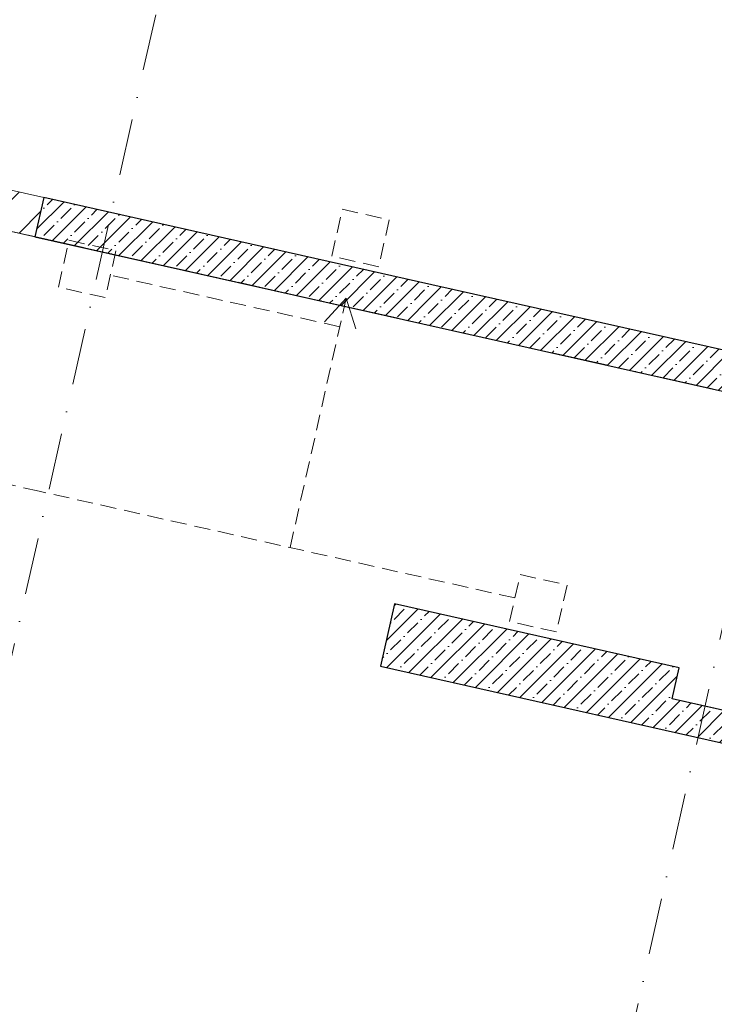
# Model space of a CAD drawing. Header units: millimetres. Extents: x -7218036 to -6881410, y 6117771 to 6219607.
# Tile 76 of 84: x -7149089 to -7144755, y 6131513 to 6137661. Entities that reach past the tile are written whole.
import ezdxf
from ezdxf.enums import TextEntityAlignment as Align

# ---------------------------------------------------------------- set-up
doc = ezdxf.new("R2010")
doc.units = ezdxf.units.MM
doc.header["$MEASUREMENT"] = 0
doc.linetypes.add('Dashed_1', pattern=[150, 100, -50])
doc.linetypes.add('Штрихпунктирная', pattern=[670.277762, 352.777767, -176.388884, 0, -141.111112])
for name, color, linetype in [('S - МОП.АР', 7, 'Continuous'), ('АР-Стены_внутренние_пилоны.АР', 7, 'Continuous'), ('АР-Чертеж-Оси_Осевые размеры.АР', 7, 'Continuous'), ('ИОС-Шахты и отверстия (перекидка)', 7, 'Continuous')]:
    doc.layers.add(name, color=color, linetype=linetype)
for name, color, linetype, lineweight in [('АР-Стены_внутренние_пилоны.АР_Ном._пера__1', 7, 'Continuous', 15), ('АР-Чертеж-Оси_Осевые размеры.АР_Ном._пера__120', 7, 'Continuous', 0), ('ИОС-Шахты и отверстия (перекидка)_Ном._пера__1', 7, 'Continuous', 0), ('ИОС-Шахты и отверстия.АР_Ном._пера__1', 7, 'Continuous', 0)]:
    doc.layers.add(name, color=color, linetype=linetype, lineweight=lineweight)
doc.styles.add('РЎР“Р•РќР•Р\xa0Р\x98Р\xa0_РЎРўР\x98Р›Р¬_3', font='GOTHIC.TTF')
pattern_1 = [(45, (-6566190.34, 6562677.8), (-84.852814, 84.852814), []), (45, (-6566232.77, 6562720.22), (-84.852814, 84.852814), [90, -30, 0, -30])]

# ---------------------------------------------------------------- blocks, each defined once
blk = doc.blocks.new('Стена_10_1', base_point=(-7143783.9, 6132937.7))
at = {"layer": 'АР-Стены_внутренние_пилоны.АР', "linetype": 'Continuous', "lineweight": 0, "true_color": 0x000000}
h = blk.add_hatch(dxfattribs=at)
h.set_pattern_fill('ЖЕЛЕЗОБЕТОН__PROJECT__0001', color=18, style=0, pattern_type=2)
h.set_pattern_definition(pattern_1)
h.paths.add_polyline_path([(-7143740, 6133132.9), (-7145018, 6133419.9), (-7145061.8, 6133224.8), (-7143783.9, 6132937.7)])
at = {"layer": 'АР-Стены_внутренние_пилоны.АР_Ном._пера__1', "color": 7, "linetype": 'Continuous', "lineweight": 30, "flags": 128}
for points in [[(-7143740, 6133132.9), (-7145018, 6133419.9)], [(-7145061.8, 6133224.8), (-7143783.9, 6132937.7)], [(-7143783.9, 6132937.7), (-7143740, 6133132.9)]]:
    blk.add_lwpolyline(points, dxfattribs=at)
blk = doc.blocks.new('Стена_38_1', base_point=(-7146517.9, 6136006.2))
at = {"layer": 'АР-Стены_внутренние_пилоны.АР', "linetype": 'Continuous', "lineweight": 0, "true_color": 0x000000}
h = blk.add_hatch(dxfattribs=at)
h.set_pattern_fill('ЖЕЛЕЗОБЕТОН__PROJECT__0001', color=18, style=0, pattern_type=2)
h.set_pattern_definition(pattern_1)
h.paths.add_polyline_path([(-7146572.7, 6135762.3), (-7144230.6, 6135236.2), (-7143980.6, 6135436.3), (-7146517.9, 6136006.2)])
h = blk.add_hatch(dxfattribs=at)
h.set_pattern_fill('ЖЕЛЕЗОБЕТОН__PROJECT__0001', color=18, style=0, pattern_type=2)
h.set_pattern_definition(pattern_1)
h.paths.add_polyline_path([(-7144230.6, 6135236.2), (-7144035.4, 6135192.4), (-7143980.6, 6135436.3)])
at = {"layer": 'АР-Стены_внутренние_пилоны.АР_Ном._пера__1', "color": 7, "linetype": 'Continuous', "lineweight": 30}
blk.add_line((-7144230.6, 6135236.2), (-7144035.4, 6135192.4), dxfattribs=at)
at = {"layer": 'АР-Стены_внутренние_пилоны.АР_Ном._пера__1', "color": 7, "linetype": 'Continuous', "lineweight": 30, "flags": 128}
for points in [[(-7143980.6, 6135436.3), (-7146517.9, 6136006.2)], [(-7146572.7, 6135762.3), (-7144230.6, 6135236.2)], [(-7143980.6, 6135436.3), (-7144035.4, 6135192.4)]]:
    blk.add_lwpolyline(points, dxfattribs=at)
blk = doc.blocks.new('Стена_39_1', base_point=(-7151199.3, 6136929.3))
at = {"layer": 'АР-Стены_внутренние_пилоны.АР', "linetype": 'Continuous', "lineweight": 0, "true_color": 0x000000}
h = blk.add_hatch(dxfattribs=at)
h.set_pattern_fill('БЛОКИ_БЕТОННЫЕ_ЭФФЕКТИВН_78', color=18, style=0, pattern_type=2)
h.set_pattern_definition([(45, (-6566190.34, 6562677.8), (-127.279217, 127.279217), [])])
h.paths.add_polyline_path([(-7150982.8, 6136752.6), (-7148994.4, 6136306), (-7148939.6, 6136549.9), (-7150928, 6136996.5)])
at = {"layer": 'АР-Стены_внутренние_пилоны.АР_Ном._пера__1', "color": 7, "linetype": 'Continuous', "lineweight": 30}
blk.add_line((-7150928, 6136996.5), (-7150982.8, 6136752.6), dxfattribs=at)
at = {"layer": 'АР-Стены_внутренние_пилоны.АР_Ном._пера__1', "color": 7, "linetype": 'Continuous', "lineweight": 15, "flags": 128}
for points in [[(-7148939.6, 6136549.9), (-7150928, 6136996.5)], [(-7150982.8, 6136752.6), (-7148994.4, 6136306)], [(-7148994.4, 6136306), (-7148939.6, 6136549.9)]]:
    blk.add_lwpolyline(points, dxfattribs=at)
blk = doc.blocks.new('Стена_63_1', base_point=(-7148939.6, 6136549.9))
at = {"layer": 'АР-Стены_внутренние_пилоны.АР', "linetype": 'Continuous', "lineweight": 0, "true_color": 0x000000}
h = blk.add_hatch(dxfattribs=at)
h.set_pattern_fill('ЖЕЛЕЗОБЕТОН__PROJECT__0001', color=18, style=0, pattern_type=2)
h.set_pattern_definition(pattern_1)
h.paths.add_polyline_path([(-7148994.3, 6136306), (-7146572.7, 6135762.3), (-7146517.9, 6136006.2), (-7148939.6, 6136549.9)])
at = {"layer": 'АР-Стены_внутренние_пилоны.АР_Ном._пера__1', "color": 7, "linetype": 'Continuous', "lineweight": 30, "flags": 128}
for points in [[(-7148939.6, 6136549.9), (-7148994.3, 6136306)], [(-7146517.9, 6136006.2), (-7148939.6, 6136549.9)], [(-7148994.3, 6136306), (-7146572.7, 6135762.3)]]:
    blk.add_lwpolyline(points, dxfattribs=at)
blk = doc.blocks.new('Стена_82_1', base_point=(-7146837.8, 6133623.6))
at = {"layer": 'АР-Стены_внутренние_пилоны.АР', "linetype": 'Continuous', "lineweight": 0, "true_color": 0x000000}
h = blk.add_hatch(dxfattribs=at)
h.set_pattern_fill('ЖЕЛЕЗОБЕТОН__PROJECT__0001', color=18, style=0, pattern_type=2)
h.set_pattern_definition(pattern_1)
h.paths.add_polyline_path([(-7146837.8, 6133623.6), (-7145061.8, 6133224.8), (-7144974.2, 6133615), (-7146750.1, 6134013.9)])
at = {"layer": 'АР-Стены_внутренние_пилоны.АР_Ном._пера__1', "color": 7, "linetype": 'Continuous', "lineweight": 30, "flags": 128}
for points in [[(-7146750.1, 6134013.9), (-7146837.8, 6133623.6)], [(-7144974.2, 6133615), (-7146750.1, 6134013.9)], [(-7146837.8, 6133623.6), (-7145061.8, 6133224.8)], [(-7145018, 6133419.9), (-7144974.2, 6133615)]]:
    blk.add_lwpolyline(points, dxfattribs=at)
blk = doc.blocks.new('Стандартный Маркер Сетки[10]_1', base_point=(-7146699.2, 6144553.5))
at = {"layer": 'АР-Чертеж-Оси_Осевые размеры.АР_Ном._пера__120', "color": 7, "linetype": 'Штрихпунктирная', "lineweight": 0}
blk.add_line((-7146918.4, 6143577.8), (-7151477, 6123280.7), dxfattribs=at)
at = {"layer": 'АР-Чертеж-Оси_Осевые размеры.АР_Ном._пера__120', "color": 7, "lineweight": 0, "style": 'РЎР“Р•РќР•Р\xa0Р\x98Р\xa0_РЎРўР\x98Р›Р¬_3'}
blk.add_attdef('AC_MarkerText_1', text='', height=350, rotation=347.34172, dxfattribs=at).set_placement((-7151735.8, 6121998.2), align=Align.TOP_CENTER)
blk = doc.blocks.new('Стандартный Маркер Сетки[17]_1', base_point=(-7142513.5, 6143613.4))
at = {"layer": 'АР-Чертеж-Оси_Осевые размеры.АР_Ном._пера__120', "color": 7, "linetype": 'Штрихпунктирная', "lineweight": 0}
blk.add_line((-7142732.6, 6142637.7), (-7147294.9, 6122324.5), dxfattribs=at)
at = {"layer": 'АР-Чертеж-Оси_Осевые размеры.АР_Ном._пера__120', "color": 7, "lineweight": 0, "style": 'РЎР“Р•РќР•Р\xa0Р\x98Р\xa0_РЎРўР\x98Р›Р¬_3'}
blk.add_attdef('AC_MarkerText_1', text='', height=350, rotation=347.34172, dxfattribs=at).set_placement((-7147553.6, 6121042), align=Align.TOP_CENTER)
blk = doc.blocks.new('Стандартный Маркер Сетки[31]_1', base_point=(-7146699.2, 6144553.5))
at = {"layer": 'АР-Чертеж-Оси_Осевые размеры.АР_Ном._пера__120', "color": 7, "linetype": 'Штрихпунктирная', "lineweight": 0}
blk.add_line((-7146918.4, 6143577.8), (-7151477, 6123280.7), dxfattribs=at)
at = {"layer": 'АР-Чертеж-Оси_Осевые размеры.АР_Ном._пера__120', "color": 7, "lineweight": 0, "style": 'РЎР“Р•РќР•Р\xa0Р\x98Р\xa0_РЎРўР\x98Р›Р¬_3'}
blk.add_attdef('AC_MarkerText_1', text='', height=350, rotation=347.34172, dxfattribs=at).set_placement((-7151735.8, 6121998.2), align=Align.TOP_CENTER)
blk = doc.blocks.new('Стандартный Маркер Сетки[38]_1', base_point=(-7142513.5, 6143613.4))
at = {"layer": 'АР-Чертеж-Оси_Осевые размеры.АР_Ном._пера__120', "color": 7, "linetype": 'Штрихпунктирная', "lineweight": 0}
blk.add_line((-7142732.6, 6142637.7), (-7147294.9, 6122324.5), dxfattribs=at)
at = {"layer": 'АР-Чертеж-Оси_Осевые размеры.АР_Ном._пера__120', "color": 7, "lineweight": 0, "style": 'РЎР“Р•РќР•Р\xa0Р\x98Р\xa0_РЎРўР\x98Р›Р¬_3'}
blk.add_attdef('AC_MarkerText_1', text='', height=350, rotation=347.34172, dxfattribs=at).set_placement((-7147553.6, 6121042), align=Align.TOP_CENTER)
blk = doc.blocks.new('Линия_1_1', base_point=(-7147401.7, 6134365.2))
at = {"layer": 'ИОС-Шахты и отверстия (перекидка)_Ном._пера__1', "color": 7, "linetype": 'Dashed_1', "lineweight": 0}
blk.add_line((-7147401.7, 6134365.2), (-7147052.2, 6135921.5), dxfattribs=at)
at = {"layer": 'ИОС-Шахты и отверстия (перекидка)_Ном._пера__1', "color": 7, "linetype": 'Continuous', "lineweight": 0}
for q in [(-7147187.7, 6135774.4), (-7146992.6, 6135730.6)]:
    blk.add_line((-7147052.2, 6135921.5), q, dxfattribs=at)
blk = doc.blocks.new('Стандартный Маркер Сетки[49]_1', base_point=(-7215418.6, 6151224.6))
at = {"layer": 'АР-Чертеж-Оси_Осевые размеры.АР_Ном._пера__120', "color": 7, "linetype": 'Штрихпунктирная', "lineweight": 0}
blk.add_line((-7214442.9, 6151005.4), (-7135501.7, 6133275.6), dxfattribs=at)
at = {"layer": 'АР-Чертеж-Оси_Осевые размеры.АР_Ном._пера__120', "color": 7, "lineweight": 0, "style": 'РЎР“Р•РќР•Р\xa0Р\x98Р\xa0_РЎРўР\x98Р›Р¬_3'}
for tag, p in [('AC_MarkerText_1_0', (-7215836.5, 6151515.2)), ('AC_MarkerText_1_1', (-7133968.2, 6133128))]:
    blk.add_attdef(tag, text='', height=350, rotation=347.34172, dxfattribs=at).set_placement(p, align=Align.TOP_CENTER)
blk = doc.blocks.new('Стандартный Маркер Сетки[59]_1', base_point=(-7215418.6, 6151224.6))
at = {"layer": 'АР-Чертеж-Оси_Осевые размеры.АР_Ном._пера__120', "color": 7, "linetype": 'Штрихпунктирная', "lineweight": 0}
blk.add_line((-7214442.9, 6151005.4), (-7135501.7, 6133275.6), dxfattribs=at)
at = {"layer": 'АР-Чертеж-Оси_Осевые размеры.АР_Ном._пера__120', "color": 7, "lineweight": 0, "style": 'РЎР“Р•РќР•Р\xa0Р\x98Р\xa0_РЎРўР\x98Р›Р¬_3'}
for tag, p in [('AC_MarkerText_1_0', (-7215836.5, 6151515.2)), ('AC_MarkerText_1_1', (-7133968.2, 6133128))]:
    blk.add_attdef(tag, text='', height=350, rotation=347.34172, dxfattribs=at).set_placement(p, align=Align.TOP_CENTER)
blk = doc.blocks.new('Стандартный Маркер Сетки[62]_1', base_point=(-7215418.6, 6151224.6))
at = {"layer": 'АР-Чертеж-Оси_Осевые размеры.АР_Ном._пера__120', "color": 7, "linetype": 'Штрихпунктирная', "lineweight": 0}
blk.add_line((-7214442.9, 6151005.4), (-7135501.7, 6133275.6), dxfattribs=at)
at = {"layer": 'АР-Чертеж-Оси_Осевые размеры.АР_Ном._пера__120', "color": 7, "lineweight": 0, "style": 'РЎР“Р•РќР•Р\xa0Р\x98Р\xa0_РЎРўР\x98Р›Р¬_3'}
for tag, p in [('AC_MarkerText_1_0', (-7215836.5, 6151515.2)), ('AC_MarkerText_1_1', (-7133968.2, 6133128))]:
    blk.add_attdef(tag, text='', height=350, rotation=347.34172, dxfattribs=at).set_placement(p, align=Align.TOP_CENTER)
blk = doc.blocks.new('Стандартный Маркер Сетки[66]_1', base_point=(-7215418.6, 6151224.6))
at = {"layer": 'АР-Чертеж-Оси_Осевые размеры.АР_Ном._пера__120', "color": 7, "linetype": 'Штрихпунктирная', "lineweight": 0}
blk.add_line((-7214442.9, 6151005.4), (-7135501.7, 6133275.6), dxfattribs=at)
at = {"layer": 'АР-Чертеж-Оси_Осевые размеры.АР_Ном._пера__120', "color": 7, "lineweight": 0, "style": 'РЎР“Р•РќР•Р\xa0Р\x98Р\xa0_РЎРўР\x98Р›Р¬_3'}
for tag, p in [('AC_MarkerText_1_0', (-7215836.5, 6151515.2)), ('AC_MarkerText_1_1', (-7133968.2, 6133128))]:
    blk.add_attdef(tag, text='', height=350, rotation=347.34172, dxfattribs=at).set_placement(p, align=Align.TOP_CENTER)

msp = doc.modelspace()

# ---------------------------------------------------------------- linework, layer by layer
at = {"layer": 'S - МОП.АР', "color": 254, "linetype": 'Continuous', "lineweight": 0, "true_color": 0xd1c7d6, "flags": 128}
msp.add_lwpolyline([(-7149972.7, 6128905.6), (-7146298.3, 6128080.3), (-7146299.1, 6128080.9), (-7146211.8, 6128469.4), (-7146210.9, 6128469.2), (-7145821.6, 6128381.8), (-7145909, 6127992.9), (-7143693.3, 6127495.2), (-7143602.1, 6127885), (-7142876.1, 6127715.2), (-7141803.1, 6132492.9), (-7143686.3, 6132915.8), (-7145257, 6133268.6), (-7146837.8, 6133623.6), (-7146750.1, 6134013.9), (-7144974.2, 6133615), (-7145018, 6133419.9), (-7144656.7, 6133338.8), (-7144230.6, 6135236.1), (-7150982.8, 6136752.6)], dxfattribs=at)
at = {"layer": 'ИОС-Шахты и отверстия (перекидка)_Ном._пера__1', "color": 7, "linetype": 'Dashed_1', "lineweight": 0}
for p, q in [((-7147092, 6135744), (-7148523.5, 6136065.5)), ((-7148968.2, 6134717), (-7151809.1, 6135355.1)), ((-7145998.9, 6134050.2), (-7148968.2, 6134717))]:
    msp.add_line(p, q, dxfattribs=at)
at = {"layer": 'ИОС-Шахты и отверстия.АР_Ном._пера__1', "color": 7, "linetype": 'Dashed_1', "lineweight": 0}
for points in [[(-7146849.1, 6136118.8), (-7147141.8, 6136184.6), (-7147076.1, 6136477.3), (-7146783.4, 6136411.5)], [(-7148555, 6135925.7), (-7148847.7, 6135991.4), (-7148781.9, 6136284.2), (-7148489.2, 6136218.4)], [(-7145739.1, 6133838.1), (-7146031.8, 6133903.8), (-7145966.1, 6134196.5), (-7145673.4, 6134130.8)]]:
    msp.add_lwpolyline(points, close=True, dxfattribs=at)

# ---------------------------------------------------------------- block references
at = {"layer": 'АР-Стены_внутренние_пилоны.АР', "color": 7, "lineweight": 0}
for name, p in [('Стена_39_1', (-7151199.3, 6136929.3)), ('Стена_63_1', (-7148939.6, 6136549.9)), ('Стена_38_1', (-7146517.9, 6136006.2)), ('Стена_82_1', (-7146837.8, 6133623.6)), ('Стена_10_1', (-7143783.9, 6132937.7))]:
    msp.add_blockref(name, p, dxfattribs=at)
at = {"layer": 'АР-Чертеж-Оси_Осевые размеры.АР', "color": 8, "linetype": 'Continuous', "lineweight": 15}
for name, p in [('Стандартный Маркер Сетки[49]_1', (-7215418.6, 6151224.6)), ('Стандартный Маркер Сетки[59]_1', (-7215418.6, 6151224.6)), ('Стандартный Маркер Сетки[62]_1', (-7215418.6, 6151224.6)), ('Стандартный Маркер Сетки[66]_1', (-7215418.6, 6151224.6)), ('Стандартный Маркер Сетки[10]_1', (-7146699.2, 6144553.5)), ('Стандартный Маркер Сетки[31]_1', (-7146699.2, 6144553.5)), ('Стандартный Маркер Сетки[17]_1', (-7142513.5, 6143613.4)), ('Стандартный Маркер Сетки[38]_1', (-7142513.5, 6143613.4))]:
    msp.add_blockref(name, p, dxfattribs=at)
at = {"layer": 'ИОС-Шахты и отверстия (перекидка)', "color": 7, "linetype": 'Dashed_1', "lineweight": 0}
msp.add_blockref('Линия_1_1', (-7147401.7, 6134365.2), dxfattribs=at)

doc.saveas('drawing.dxf')
